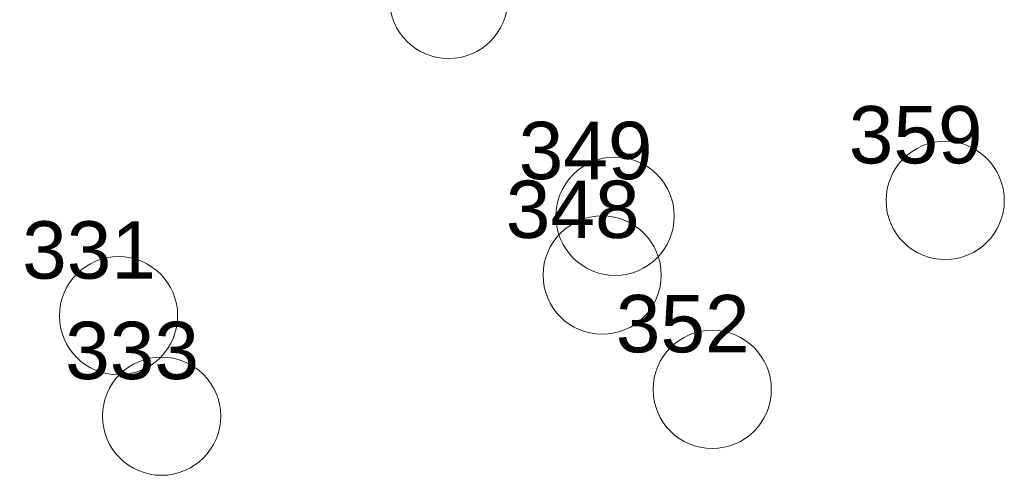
# Model space of a CAD drawing. Header units: metres. Extents: x 179483 to 180084, y 582739 to 582904.
# Tile 146 of 205: x 179818 to 179839, y 582785 to 582794. Entities that reach past the tile are written whole.
import ezdxf

# ---------------------------------------------------------------- set-up
doc = ezdxf.new("R2010")
doc.units = ezdxf.units.M
doc.layers.get('0').update_dxf_attribs({"linetype": 'CONTINUOUS', "lineweight": 9})
doc.layers.add('TA - VERDACHT_OBJECT', color=1, linetype='CONTINUOUS', lineweight=18)
doc.styles.get("Standard").update_dxf_attribs({"font": 'arial.ttf'})

# ---------------------------------------------------------------- blocks, each defined once
blk = doc.blocks.new('Object')
at = {"lineweight": 20}
blk.add_circle((0, 0), 1.235802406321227, dxfattribs=at)
at = {"color": 7}
blk.add_attdef('1', (-2.480302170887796, 0.7741065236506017), '', height=1.2, dxfattribs=at)

msp = doc.modelspace()

# ---------------------------------------------------------------- block references
at = {"layer": 'TA - VERDACHT_OBJECT', "linetype": 'ByBlock'}
for p, values in [((179827.399999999, 582794.599999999), {'1': ' 343'}), ((179837.78, 582790.4), {'1': ' 359'}), ((179830.88, 582790.069999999), {'1': ' 349'}), ((179830.609999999, 582788.839999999), {'1': ' 348'}), ((179820.5, 582787.989999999), {'1': ' 331'}), ((179832.91, 582786.449999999), {'1': ' 352'}), ((179821.399999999, 582785.89), {'1': ' 333'})]:
    msp.add_blockref('Object', p, dxfattribs=at).add_auto_attribs(values)

doc.saveas('drawing.dxf')
